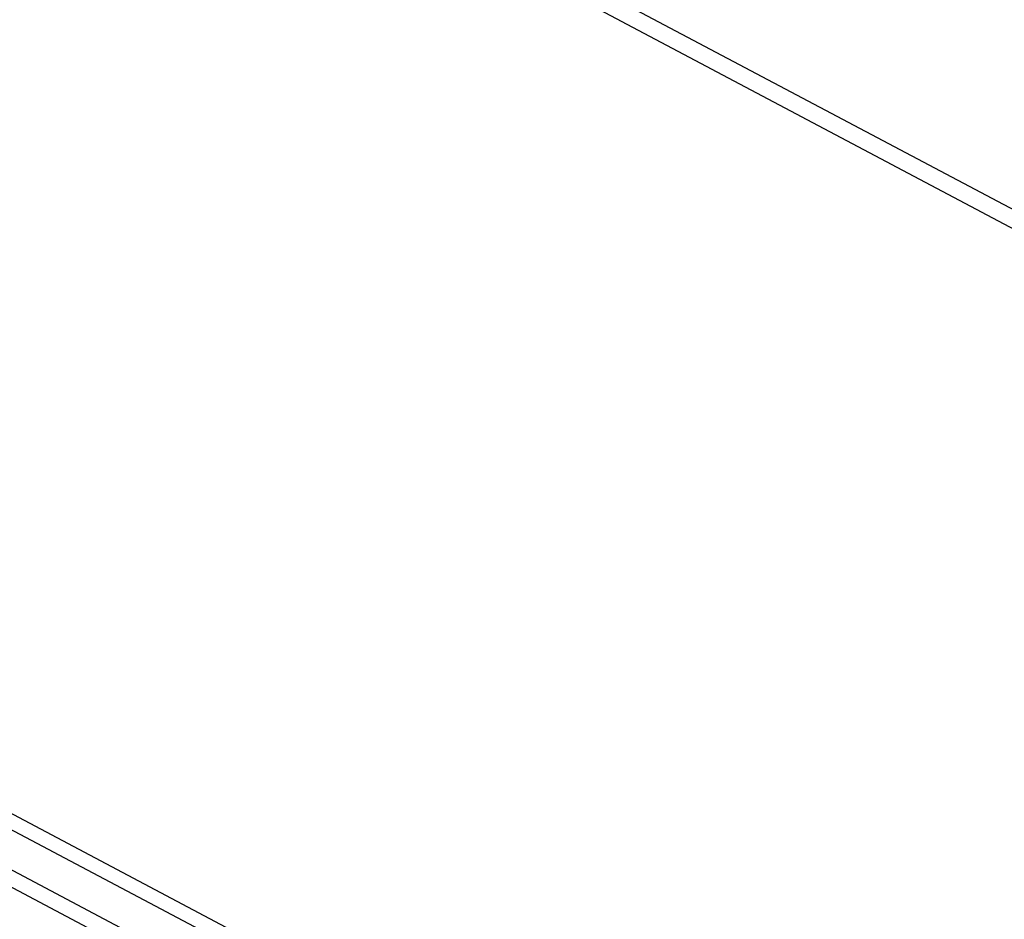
# Model space of a CAD drawing. Header units: millimetres. Extents: x -844 to -217, y -125 to 557.
# Tile 176 of 178: x -305 to -286, y 512 to 530. Entities that reach past the tile are written whole.
import ezdxf

# ---------------------------------------------------------------- set-up
doc = ezdxf.new("R2010")
doc.units = ezdxf.units.MM
doc.header["$LTSCALE"] = 23.1
doc.layers.add('R912005577_AM_0', color=7, linetype='CONTINUOUS')

msp = doc.modelspace()

# ---------------------------------------------------------------- linework, layer by layer
at = {"layer": 'R912005577_AM_0', "color": 7}
for p, q in [((-319.316, 543.724), (-260.275, 512.469)), ((-319.682, 543.546), (-260.641, 512.29)), ((-281.976, 501.873), (-341.018, 533.128)), ((-282.119, 501.635), (-341.16, 532.89)), ((-283.504, 501.251), (-342.302, 532.377)), ((-282.919, 501.277), (-341.717, 532.404))]:
    msp.add_line(p, q, dxfattribs=at)

doc.saveas('drawing.dxf')
